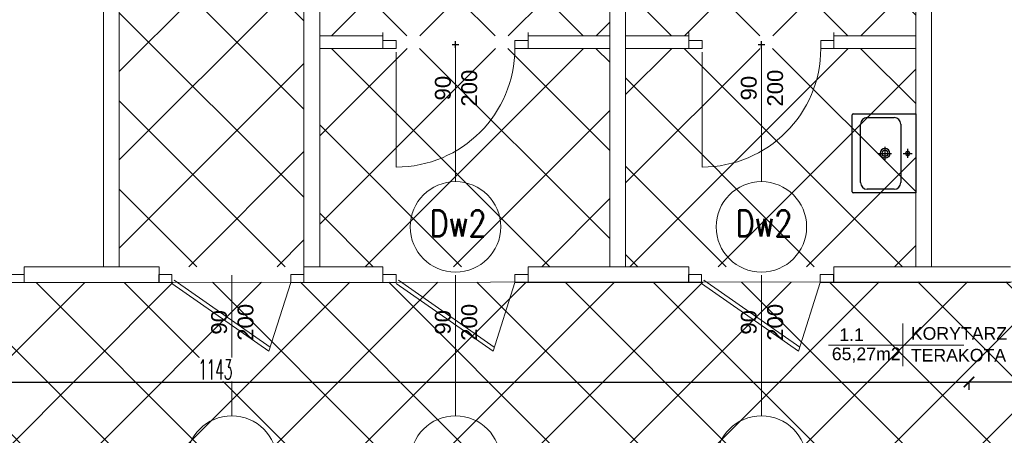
# Model space of a CAD drawing. Header units: millimetres. Extents: x -604189 to 881711, y -381903 to -7297.
# Tile 43 of 256: x -573972 to -566505, y -199566 to -196414. Entities that reach past the tile are written whole.
import ezdxf
from ezdxf.enums import TextEntityAlignment as Align

# ---------------------------------------------------------------- set-up
doc = ezdxf.new("R2010")
doc.units = ezdxf.units.MM
doc.header["$LTSCALE"] = 100
doc.linetypes.add('ACAD_ISO04W100', pattern=[30.5, 24, -3, 0.5, -3])
doc.layers.get('Defpoints').update_dxf_attribs({"color": 30})
for name, color, linetype, lineweight in [('2_gk', 111, 'Continuous', 18), ('drzwi', 72, 'Continuous', 20), ('Konstrukcja - Ściany zew_Nr_Pióra__1', 155, 'Continuous', 35), ('RCAD_wymiary', 7, 'Continuous', 18), ('strop osie', 80, 'ACAD_ISO04W100', 5), ('wym_50rz', 101, 'Continuous', 13), ('ściana', 7, 'Continuous', 40)]:
    doc.layers.add(name, color=color, linetype=linetype, lineweight=lineweight)
doc.layers.add('LC', color=3, linetype='Continuous')
doc.layers.add('OPIS', color=7, linetype='Continuous')
doc.styles.add('Arial', font='arial.ttf')
doc.styles.add('ARIAL_1', font='arial.ttf')
doc.styles.add('ROMANS', font='romans.shx', dxfattribs={"width": 0.8, "height": 10})
doc.styles.get("Standard").update_dxf_attribs({"font": 'romans.shx', "width": 0.5})
doc.dimstyles.new('1 50', dxfattribs={"dimtxt": 150, "dimasz": 80, "dimexe": 1, "dimexo": 1, "dimgap": 20, "dimtad": 1, "dimdec": 0, "dimlfac": 0.1, "dimtxsty": 'Standard', "dimblk": 'ARCHTICK', "dimcen": 200, "dimclrd": 2, "dimadec": 1, "dimazin": 0, "dimtfac": 1, "dimtdec": 0, "dimtmove": 0, "dimatfit": 3, "dimldrblk": 'ARCHTICK', "dimfxl": 120, "dimfxlon": 1, "dimtfill": 1, "dimarcsym": 0})
pattern_1 = [(45, (-296350.26, 111503), (-334.51454, 334.51454), []), (135, (-296350.26, 111503), (-334.51454, -334.51454), [])]

# ---------------------------------------------------------------- blocks, each defined once
blk = doc.blocks.new('opis_osi_circle')
at = {"linetype": 'ByBlock', "lineweight": -2}
blk.add_circle((0, 0), 34.95, dxfattribs=at)
blk = doc.blocks.new('dd02')
at = {"linetype": 'ByBlock'}
blk.add_lwpolyline([(3, 0), (90, 0)], dxfattribs=at)
at = {"color": 8, "linetype": 'ByBlock', "lineweight": 0}
blk.add_arc((0, 0), 90, 270, 0, dxfattribs=at)
blk = doc.blocks.new('def01')
at = {"layer": 'Defpoints', "linetype": 'Continuous'}
blk.add_lwpolyline([(2.5, 0), (-2.5, 0)], dxfattribs=at)
blk = doc.blocks.new('def02')
at = {"layer": 'Defpoints'}
blk.add_blockref('def01', (0, 0), dxfattribs=at)
at = {"layer": 'Defpoints', "rotation": 90}
blk.add_blockref('def01', (0, 0), dxfattribs=at)
blk = doc.blocks.new('dalu01')
at = {"ltscale": 3}
blk.add_lwpolyline([(3, 0), (3, -10), (-3, -10), (-3, 0)], dxfattribs=at)
blk = doc.blocks.new('d_90alu')
blk.add_blockref('dalu01', (-3, 0))
at = {"linetype": 'ByBlock'}
blk.add_blockref('dd02', (0, -10), dxfattribs=at)
at = {"xscale": -1, "rotation": 180}
blk.add_blockref('dalu01', (-3, -110), dxfattribs=at)
at = {"layer": 'Defpoints'}
blk.add_blockref('def02', (-3, -55), dxfattribs=at)
blk = doc.blocks.new('_ArchTick')
at = {"layer": 'strop osie', "color": 0, "const_width": 0.15}
blk.add_lwpolyline([(-0.5, -0.5), (0.5, 0.5)], dxfattribs=at)
blk = doc.blocks.new('*D3118')
at = {"layer": 'Defpoints', "color": 0, "linetype": 'ByBlock', "lineweight": 5, "transparency": 16777216}
for p in [(-566771.8, -199161.6), (-566771.8, -199276.3), (-551636.8, -199276.3)]:
    blk.add_point(p, dxfattribs=at)
at = {"layer": 'OPIS', "color": 0, "linetype": 'Continuous', "lineweight": -2, "transparency": 16777216}
for p, q in [((-566771.8, -199221.6), (-566771.8, -199160.6)), ((-551636.8, -199221.6), (-551636.8, -199160.6))]:
    blk.add_line(p, q, dxfattribs=at)
at = {"layer": 'OPIS', "color": 2, "lineweight": -2, "transparency": 16777216}
blk.add_line((-551636.8, -199161.6), (-566771.8, -199161.6), dxfattribs=at)
at = {"layer": 'OPIS', "color": 2, "linetype": 'ByBlock', "lineweight": -2, "transparency": 16777216, "xscale": 80, "yscale": 80, "zscale": 80, "rotation": 180}
blk.add_blockref('_ArchTick', (-566771.8, -199161.6), dxfattribs=at)
at = {"layer": 'OPIS', "color": 2, "linetype": 'ByBlock', "lineweight": -2, "transparency": 16777216, "xscale": 80, "yscale": 80, "zscale": 80}
blk.add_blockref('_ArchTick', (-551636.8, -199161.6), dxfattribs=at)
at = {"layer": 'OPIS', "color": 0, "linetype": 'ByBlock', "lineweight": 9, "transparency": 16777216, "insert": (-559204.3, -199066.6), "char_height": 150, "attachment_point": 5, "bg_fill": 3, "box_fill_scale": 1.1, "bg_fill_color": 256, "bg_fill_true_color": 13158600, "bg_fill_transparency": 0}
blk.add_mtext('1513', dxfattribs=at)
blk = doc.blocks.new('*D3119')
at = {"layer": 'Defpoints', "color": 0, "linetype": 'ByBlock', "lineweight": 5, "transparency": 16777216}
for p in [(-566771.8, -199161.6), (-566771.8, -199276.3), (-578203.7, -199307.2)]:
    blk.add_point(p, dxfattribs=at)
at = {"layer": 'OPIS', "color": 0, "linetype": 'Continuous', "lineweight": -2, "transparency": 16777216}
for p, q in [((-578203.7, -199221.6), (-578203.7, -199160.6)), ((-566771.8, -199221.6), (-566771.8, -199160.6))]:
    blk.add_line(p, q, dxfattribs=at)
at = {"layer": 'OPIS', "color": 2, "lineweight": -2, "transparency": 16777216}
blk.add_line((-578203.7, -199161.6), (-566771.8, -199161.6), dxfattribs=at)
at = {"layer": 'OPIS', "color": 2, "linetype": 'ByBlock', "lineweight": -2, "transparency": 16777216, "xscale": 80, "yscale": 80, "zscale": 80, "rotation": 180}
blk.add_blockref('_ArchTick', (-578203.7, -199161.6), dxfattribs=at)
at = {"layer": 'OPIS', "color": 2, "linetype": 'ByBlock', "lineweight": -2, "transparency": 16777216, "xscale": 80, "yscale": 80, "zscale": 80}
blk.add_blockref('_ArchTick', (-566771.8, -199161.6), dxfattribs=at)
at = {"layer": 'OPIS', "color": 0, "linetype": 'ByBlock', "lineweight": 9, "transparency": 16777216, "insert": (-572487.8, -199066.6), "char_height": 150, "attachment_point": 5, "bg_fill": 3, "box_fill_scale": 1.1, "bg_fill_color": 256, "bg_fill_true_color": 13158600, "bg_fill_transparency": 0}
blk.add_mtext('1143', dxfattribs=at)

msp = doc.modelspace()

# ---------------------------------------------------------------- hatches: boundary and pattern name
at = {"layer": 'OPIS', "linetype": 'ByBlock', "lineweight": 13}
h = msp.add_hatch(dxfattribs=at)
h.set_pattern_fill('ANSI37', color=0, scale=149)
h.set_pattern_definition(pattern_1)
h.paths.add_polyline_path([(-565846.6, -200148.4), (-566196.8, -200149.3), (-566196.8, -200157.4), (-566296.8, -200157.4), (-566296.8, -200149.6), (-566746.8, -200150.9), (-566746.8, -201168.3, -0.414214), (-566403.9, -201511.3, -1), (-567089.8, -201511.3, -0.414214), (-566746.8, -201168.3), (-566746.8, -200936.9, -0.267949), (-567196.8, -200157.4), (-567296.8, -200157.4), (-567296.8, -200152.4), (-567606.8, -200153.3), (-567606.8, -201603.3), (-567556.8, -201603.1), (-567556.8, -205257.4), (-565846.5, -205257.4)])
h.paths.add_polyline_path([(-551636.8, -198396.3), (-576656.8, -198407.4), (-576656.8, -193157.4), (-579836.8, -193157.4), (-579836.8, -200437.4), (-570846.8, -200437.4), (-570846.8, -200053.2), (-551636.8, -200037.4)])
h.paths.add_polyline_path([(-566819.5, -205014.1), (-566583.8, -205014.1), (-566583.8, -204789.1), (-566819.5, -204789.1)], flags=24)
h.paths.add_polyline_path([(-566959.3, -200828.7), (-566427.2, -200828.7), (-566427.2, -200603.7), (-566959.3, -200603.7)], flags=24)
h.paths.add_polyline_path([(-566792, -202497.9), (-566276.9, -202497.9), (-566276.9, -202398.5), (-566792, -202398.5)], flags=24)
h.paths.add_polyline_path([(-566792, -202387.9), (-565854.6, -202387.9), (-565854.6, -202288.5), (-566792, -202288.5)], flags=24)
h.paths.add_polyline_path([(-567194, -202505.3), (-566857.3, -202505.3), (-566857.3, -202389.9), (-567194, -202389.9)], flags=24)
h.paths.add_polyline_path([(-567153.4, -202393.6), (-566996.4, -202393.6), (-566996.4, -202295.6), (-567153.4, -202295.6)], flags=24)
h.paths.add_polyline_path([(-566516.5, -200627.5), (-566516.5, -200287.8), (-566964.3, -200287.8), (-566964.3, -200627.5)], flags=24)
at = {"layer": 'OPIS', "linetype": 'ByBlock', "lineweight": 9}
h = msp.add_hatch(dxfattribs=at)
h.set_pattern_fill('ANSI37', color=0, scale=149)
h.set_pattern_definition(pattern_1)
edge = h.paths.add_edge_path()
edge.add_line((-551636.8, -193157.4), (-552906.8, -193157.4))
edge.add_line((-552906.8, -193157.4), (-552906.8, -193187.4))
edge.add_line((-552906.8, -193187.4), (-554281.5, -193187.4))
edge.add_line((-554281.5, -193187.4), (-554281.5, -193407.4))
edge.add_line((-554281.5, -193407.4), (-554641.5, -193407.4))
edge.add_line((-554641.5, -193407.4), (-554891.8, -193407.4))
edge.add_line((-554891.8, -193407.4), (-555251.8, -193407.4))
edge.add_line((-555251.8, -193407.4), (-555252.2, -193157.4))
edge.add_line((-555252.2, -193157.4), (-555156.8, -193407.4))
edge.add_line((-555156.8, -193407.4), (-555156.8, -196074.4))
edge.add_line((-555156.8, -196074.4), (-555036.8, -196074.4))
edge.add_line((-555036.8, -196074.4), (-555036.8, -196674.4))
edge.add_line((-555036.8, -196674.4), (-555036.8, -197274.4))
edge.add_line((-555036.8, -197274.4), (-555636.8, -197274.4))
edge.add_line((-555636.8, -197274.4), (-555636.8, -198296.5))
edge.add_line((-555636.8, -198296.5), (-555036.8, -198294.9))
edge.add_line((-555036.8, -198294.9), (-555036.8, -198287.4))
edge.add_line((-555036.8, -198287.4), (-554936.8, -198287.4))
edge.add_line((-554936.8, -198287.4), (-554936.8, -198294.6))
edge.add_line((-554936.8, -198294.6), (-554486.8, -198293.3))
edge.add_line((-554486.8, -198293.3), (-554486.8, -198292.4))
edge.add_line((-554486.8, -198292.4), (-554486.8, -197276.6))
edge.add_arc((-554486.8, -196933.6), 342.9, 180, 270, ccw=False)
edge.add_arc((-554486.8, -196933.6), 342.9, 0, 180, ccw=False)
edge.add_arc((-554486.8, -196933.6), 342.9, -90, 0, ccw=False)
edge.add_line((-554486.8, -197276.6), (-554486.8, -197508))
edge.add_arc((-554936.8, -198287.4), 900, 0, 60, ccw=False)
edge.add_line((-554036.8, -198287.4), (-553936.8, -198287.4))
edge.add_line((-553936.8, -198287.4), (-553936.8, -198291.8))
edge.add_line((-553936.8, -198291.8), (-551636.8, -198285.4))
edge.add_line((-551636.8, -198285.4), (-551636.8, -193157.4))
edge = h.paths.add_edge_path(flags=17)
edge.add_arc((-555292.8, -194555.6), 64, 0, 360)
edge = h.paths.add_edge_path(flags=17)
edge.add_arc((-555292.8, -194795.6), 64, 0, 360)
edge = h.paths.add_edge_path(flags=17)
edge.add_arc((-555532.8, -194555.6), 64, 0, 360)
edge = h.paths.add_edge_path(flags=17)
edge.add_arc((-555532.8, -194795.6), 64, 0, 360)
edge = h.paths.add_edge_path(flags=16)
edge.add_arc((-555445.6, -195632.9), 122.2, 0, 360)
edge = h.paths.add_edge_path(flags=17)
edge.add_arc((-555445, -195755.2), 131.8, -179.70702, 0.29298, ccw=False)
edge.add_line((-555576.8, -195755.8), (-555577.4, -195633.6))
edge.add_arc((-555445.6, -195632.9), 131.8, 0.29298, 180.29298, ccw=False)
edge.add_line((-555313.7, -195632.2), (-555313.1, -195754.5))
edge = h.paths.add_edge_path(flags=16)
edge.add_line((-555354.6, -195832.7), (-555410.5, -195781.1))
edge.add_arc((-555444.2, -195895.3), 119, 73.54834, 77.25266)
edge.add_line((-555418, -195779.2), (-555400.5, -195791.1))
edge.add_arc((-555397.9, -195789.1), 3.2, 66.43696, 217.76376, ccw=False)
edge.add_arc((-555444.2, -195895.3), 119, 62.83618, 66.43696, ccw=False)
edge.add_line((-555389.9, -195789.4), (-555332.2, -195793.3))
edge.add_arc((-555445, -195755.2), 119, 319.37612, 341.30015, ccw=False)
edge = h.paths.add_edge_path(flags=0)
edge.add_arc((-555445.2, -195715.3), 16, 0, 360)
edge = h.paths.add_edge_path(flags=16)
edge.add_line((-555494.8, -195789.6), (-555556.5, -195794.4))
edge.add_arc((-555553.5, -195795.6), 3.2, 158.78891, 200.41697)
edge.add_arc((-555445, -195755.2), 119, 200.41697, 219.83636)
edge.add_arc((-555533.9, -195829.4), 3.2, 219.83636, 346.99268)
edge.add_line((-555530.8, -195830.1), (-555488.5, -195790.3))
edge.add_arc((-555491.6, -195789.6), 3.2, 346.99268, 539.55295)
edge = h.paths.add_edge_path(flags=16)
edge.add_arc((-555445, -195755.2), 119, 258.76397, 281.82198, ccw=False)
edge.add_line((-555468.1, -195871.9), (-555480.2, -195865.1))
edge.add_arc((-555483.3, -195864.5), 3.2, 250.66903, 348.88144, ccw=False)
edge.add_arc((-555445, -195755.2), 119, 229.64312, 250.66903, ccw=False)
edge.add_line((-555522, -195845.9), (-555468.7, -195779.6))
edge.add_arc((-555459.2, -195767.6), 15.4, -52.98283, 231.71657, ccw=False)
edge.add_arc((-555446.7, -195779.5), 3.2, 91.24277, 186.07434, ccw=False)
edge.add_arc((-555444.2, -195895.3), 119, 88.11241, 91.24277, ccw=False)
edge.add_line((-555440.3, -195776.3), (-555420.6, -195871.7))
h.paths.add_polyline_path([(-554267.2, -198154), (-554267.2, -197814.3), (-554714.9, -197814.3), (-554714.9, -198154)], flags=17)
h.paths.add_polyline_path([(-553792.6, -195548.1), (-553277.5, -195548.1), (-553277.5, -195448.8), (-553792.6, -195448.8)], flags=16)
h.paths.add_polyline_path([(-553792.6, -195438.1), (-553058.9, -195438.1), (-553058.9, -195338.8), (-553792.6, -195338.8)], flags=16)
h.paths.add_polyline_path([(-554194.6, -195555.6), (-553808.2, -195555.6), (-553808.2, -195440.2), (-554194.6, -195440.2)], flags=16)
h.paths.add_polyline_path([(-554154, -195443.9), (-553947.3, -195443.9), (-553947.3, -195345.8), (-554154, -195345.8)], flags=16)
h.paths.add_polyline_path([(-554256.5, -198154), (-554256.5, -197814.3), (-554704.3, -197814.3), (-554704.3, -198154)], flags=17)
h.paths.add_polyline_path([(-569496.8, -196631.6), (-571696.8, -196631.6), (-571696.8, -198287.4), (-569496.8, -198287.4)])
h.paths.add_polyline_path([(-567176.8, -196631.6), (-569376.8, -196631.6), (-569376.8, -198287.4), (-567176.8, -198287.4)])
h.paths.add_polyline_path([(-569376.8, -196535.6), (-567176.8, -196535.6), (-567176.8, -193157.4), (-569376.8, -193157.4)])
edge = h.paths.add_edge_path()
edge.add_arc((-571534.5, -195440.2), 50, 180, 270.00224)
edge.add_line((-571534.5, -195490.2), (-571329.5, -195490.2))
edge.add_arc((-571329.5, -195440.2), 50, 270.00087, 360)
edge.add_line((-571279.5, -195440.2), (-571279.5, -194996.2))
edge.add_arc((-571329.5, -194996.2), 50, 0, 90.00043)
edge.add_line((-571329.5, -194946.2), (-571534.5, -194946.2))
edge.add_arc((-571534.5, -194996.2), 50, 90.00087, 180)
edge.add_line((-571584.5, -194996.2), (-571584.5, -195440.2))
h.paths.add_polyline_path([(-571696.8, -196535.6), (-569496.8, -196535.6), (-569496.8, -193157.4), (-571696.8, -193157.4)])
edge = h.paths.add_edge_path()
edge.add_arc((-571945.7, -193388.7), 50, 0, 90.00043)
edge.add_line((-571945.7, -193338.7), (-572150.7, -193338.7))
edge.add_arc((-572150.7, -193388.7), 50, 90.00087, 180)
edge.add_line((-572200.7, -193388.7), (-572200.7, -193832.7))
edge.add_arc((-572150.7, -193832.7), 50, 180, 270.00224)
edge.add_line((-572150.7, -193882.7), (-571945.7, -193882.7))
edge.add_arc((-571945.7, -193832.7), 50, 270.00087, 360)
edge.add_line((-571895.7, -193832.7), (-571895.7, -193388.7))
h.paths.add_polyline_path([(-571816.8, -198287.4), (-571816.8, -193157.4), (-573216.8, -193157.4), (-573216.8, -198287.4)])

# ---------------------------------------------------------------- linework, layer by layer
at = {"color": 0, "linetype": 'ByBlock', "lineweight": 15}
for p, q in [((-571816.8, -198407.4), (-571816.8, -193157.4)), ((-571696.8, -198287.4), (-571696.8, -193157.4)), ((-571696.8, -198287.4), (-571696.8, -193157.4)), ((-571696.8, -198287.4), (-571696.8, -193157.4)), ((-569496.8, -198287.4), (-569496.8, -193157.4)), ((-569376.8, -198287.4), (-569376.8, -193157.4)), ((-567176.8, -193157.4), (-567176.8, -198287.4)), ((-567176.8, -193157.4), (-567176.8, -198287.4)), ((-567056.8, -193157.4), (-567056.8, -198287.4)), ((-567056.8, -193157.4), (-567056.8, -198287.4)), ((-573936.8, -198287.4), (-572913.5, -198287.4)), ((-571813.5, -198287.4), (-571216.8, -198287.4)), ((-570116.8, -198287.4), (-568896.8, -198287.4)), ((-567796.8, -198287.4), (-566456.8, -198287.4)), ((-573936.8, -198407.4), (-572913.5, -198407.4)), ((-571813.5, -198407.4), (-571216.8, -198407.4)), ((-570116.8, -198407.4), (-568896.8, -198407.4)), ((-567796.8, -198407.4), (-566456.8, -198407.4))]:
    msp.add_line(p, q, dxfattribs=at)
at = {"color": 0, "lineweight": 9}
for p, q in [((-570666.8, -196576.6), (-570666.8, -197642.5)), ((-568346.8, -196576.6), (-568346.8, -197642.5)), ((-572363.5, -198352.4), (-572363.5, -199418.3)), ((-570666.8, -198352.4), (-570666.8, -199418.3)), ((-568346.8, -198352.4), (-568346.8, -199418.3))]:
    msp.add_line(p, q, dxfattribs=at)
at = {"color": 0}
for p, q in [((-567649.9, -197127.9), (-567174.9, -197127.9)), ((-567174.9, -197127.9), (-567174.9, -197727.9)), ((-567657.9, -197719.9), (-567657.9, -197135.9)), ((-567594.9, -197649.9), (-567594.9, -197205.9)), ((-567544.9, -197155.9), (-567339.9, -197155.9)), ((-567289.9, -197205.9), (-567289.9, -197649.9)), ((-567174.9, -197727.9), (-567649.9, -197727.9)), ((-567339.9, -197699.9), (-567544.9, -197699.9))]:
    msp.add_line(p, q, dxfattribs=at)
for points in [[(-567372.8, -197427.9), (-567375.7, -197413.9), (-567383.6, -197402), (-567395.4, -197394.1), (-567409.4, -197391.3), (-567423.4, -197394.1), (-567435.3, -197402), (-567443.2, -197413.9), (-567446, -197427.9)], [(-567372.8, -197427.9), (-567375.7, -197441.9), (-567383.6, -197453.7), (-567395.4, -197461.6), (-567409.4, -197464.5), (-567423.4, -197461.6), (-567435.3, -197453.7), (-567443.2, -197441.9), (-567446, -197427.9)], [(-567386.6, -197427.9), (-567388.4, -197419.1), (-567393.3, -197411.7), (-567400.7, -197406.8), (-567409.4, -197405), (-567418.2, -197406.8), (-567425.6, -197411.7), (-567430.5, -197419.2), (-567432.3, -197427.9)], [(-567386.6, -197427.9), (-567388.4, -197436.6), (-567393.3, -197444), (-567400.7, -197448.9), (-567409.4, -197450.7), (-567418.2, -197449), (-567425.6, -197444), (-567430.5, -197436.6), (-567432.3, -197427.9)]]:
    msp.add_lwpolyline(points, dxfattribs=at)
msp.add_lwpolyline([(-567237.6, -197445.4), (-567225.3, -197440.2), (-567220.1, -197427.9), (-567225.3, -197415.5), (-567237.6, -197410.4), (-567250, -197415.5), (-567255.1, -197427.9), (-567250, -197440.2)], close=True, dxfattribs=at)
for centre, radius, start, end in [((-567649.9, -197135.9), 8, 90, 180), ((-567544.9, -197205.9), 50, 90, 180), ((-567339.9, -197205.9), 50, 0, 90), ((-567544.9, -197649.9), 50, 180, 270), ((-567339.9, -197649.9), 50, 270, 0), ((-567649.9, -197719.9), 8, 180, 270)]:
    msp.add_arc(centre, radius, start, end, dxfattribs=at)
at = {"layer": '2_gk', "color": 0}
for points in [[(-571216.8, -196631.6), (-571216.8, -196511.6)], [(-570116.8, -196631.6), (-570116.8, -196511.6)], [(-568896.8, -196631.6), (-568896.8, -196511.6)], [(-567796.8, -196631.6), (-567796.8, -196511.6)], [(-573936.8, -198407.4), (-573936.8, -198287.4)], [(-572913.5, -198407.4), (-572913.5, -198287.4)], [(-571216.8, -198407.4), (-571216.8, -198287.4)], [(-570116.8, -198407.4), (-570116.8, -198287.4)], [(-568896.8, -198407.4), (-568896.8, -198287.4)], [(-567796.8, -198407.4), (-567796.8, -198287.4)]]:
    msp.add_lwpolyline(points, dxfattribs=at)
at = {"layer": 'Defpoints', "color": 0}
for p, q in [((-567458.2, -197427.9), (-567360.7, -197427.9)), ((-567409.4, -197476.6), (-567409.4, -197379.1)), ((-567272.6, -197427.9), (-567202.6, -197427.9)), ((-567237.6, -197462.9), (-567237.6, -197392.9))]:
    msp.add_line(p, q, dxfattribs=at)
at = {"layer": 'Konstrukcja - Ściany zew_Nr_Pióra__1', "color": 0, "linetype": 'Continuous', "lineweight": 15}
for p, q in [((-571216.8, -196535.6), (-571696.8, -196535.6)), ((-569496.8, -196535.6), (-570116.8, -196535.6)), ((-568896.8, -196535.6), (-569376.8, -196535.6)), ((-567176.8, -196535.6), (-567796.8, -196535.6)), ((-571696.8, -196631.6), (-571216.8, -196631.6)), ((-570216.8, -196631.6), (-569496.8, -196631.6)), ((-569376.8, -196631.6), (-568896.8, -196631.6)), ((-567796.8, -196631.6), (-567176.8, -196631.6))]:
    msp.add_line(p, q, dxfattribs=at)
at = {"layer": 'OPIS', "color": 0, "linetype": 'ByBlock', "lineweight": 18}
for p, q in [((-572799.7, -198390), (-572072.6, -198897.3)), ((-571099.7, -198390), (-570372.6, -198897.3)), ((-568783, -198390), (-568055.9, -198897.3)), ((-572816.8, -198414.6), (-572082.1, -198927.2)), ((-572082.1, -198927.2), (-571916.8, -198407.4)), ((-571116.8, -198414.6), (-570382.1, -198927.2)), ((-570382.1, -198927.2), (-570216.8, -198407.4)), ((-568800.1, -198414.6), (-568065.4, -198927.2)), ((-568065.4, -198927.2), (-567900.1, -198407.4))]:
    msp.add_line(p, q, dxfattribs=at)
at = {"layer": 'OPIS', "color": 0, "lineweight": 5}
msp.add_lwpolyline([(-579836.8, -193157.4), (-576656.8, -193157.4), (-576656.8, -198407.4), (-551636.8, -198396.3), (-551636.8, -200037.4), (-570846.8, -200053.2)], dxfattribs=at)
at = {"layer": 'OPIS', "color": 0, "linetype": 'ByBlock', "lineweight": 18}
for points in [[(-572916.8, -198407.4), (-572916.8, -198347.4), (-572816.8, -198347.4), (-572816.8, -198407.4)], [(-571916.8, -198407.4), (-571916.8, -198347.4), (-571816.8, -198347.4), (-571816.8, -198407.4)], [(-571216.8, -198407.4), (-571216.8, -198347.4), (-571116.8, -198347.4), (-571116.8, -198407.4)], [(-570216.8, -198407.4), (-570216.8, -198347.4), (-570116.8, -198347.4), (-570116.8, -198407.4)], [(-568900.1, -198407.4), (-568900.1, -198347.4), (-568800.1, -198347.4), (-568800.1, -198407.4)], [(-567900.1, -198407.4), (-567900.1, -198347.4), (-567800.1, -198347.4), (-567800.1, -198407.4)]]:
    msp.add_lwpolyline(points, close=True, dxfattribs=at)
at = {"layer": 'ściana', "color": 0, "lineweight": 15}
for p, q in [((-573336.8, -198287.4), (-573336.8, -193157.4)), ((-573216.8, -198287.4), (-573216.8, -193157.4)), ((-571816.8, -198287.4), (-571816.8, -193157.4))]:
    msp.add_line(p, q, dxfattribs=at)
at = {"layer": 'ściana', "color": 0, "lineweight": 18}
for p, q in [((-567273.2, -198716.9), (-567273.4, -199042.5)), ((-567838.3, -198881.9), (-566811.3, -198881.9))]:
    msp.add_line(p, q, dxfattribs=at)

# ---------------------------------------------------------------- block references
at = {"layer": 'drzwi', "color": 0}
for p, xscale, yscale, zscale, rotation in [((-571216.8, -196631.6), -10, 10, 10, 89.99999999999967), ((-568896.8, -196631.6), -10, 10, 10, 89.99999999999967), ((-575036.9, -198348.4), 9.999999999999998, 9.999999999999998, 9.999999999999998, 90.05111885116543)]:
    msp.add_blockref('d_90alu', p, dxfattribs=dict(at, xscale=xscale, yscale=yscale, zscale=zscale, rotation=rotation))
at = {"layer": 'wym_50rz', "color": 0, "linetype": 'ByBlock', "lineweight": 20, "xscale": 9.81334601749, "yscale": 9.81334601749, "zscale": 9.81334601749, "rotation": 270}
for p in [(-570666.8, -197985.4), (-568346.8, -197985.4), (-572363.5, -199761.3), (-570666.8, -199761.3), (-568346.8, -199761.3)]:
    msp.add_blockref('opis_osi_circle', p, dxfattribs=at)

# ---------------------------------------------------------------- texts
at = {"layer": 'LC', "color": 0, "style": 'ARIAL_1'}
for s, p in [('1.1', (-567756.2, -198850.3)), ('KORYTARZ', (-567213.7, -198841.4)), ('65,27m2', (-567812.8, -198996.3)), ('TERAKOTA', (-567213.9, -199006.4))]:
    msp.add_text(s, height=96, dxfattribs=at).set_placement(p)
at = {"layer": 'RCAD_wymiary', "color": 0, "char_height": 120, "width": 4395.861, "attachment_point": 2, "rotation": 90, "style": 'Arial'}
for insert in [(-570823, -196933.4), (-568503, -196933.4), (-572519.7, -198709.2), (-570823, -198709.2), (-568503, -198709.2)]:
    msp.add_mtext('{\\C1;90\\P200}', dxfattribs=dict(at, insert=insert))
at = {"layer": 'wym_50rz', "color": 0, "linetype": 'ByBlock', "lineweight": 20, "style": 'ROMANS', "width": 0.8}
for p in [(-570647.5, -197958.9), (-568327.5, -197958.9)]:
    msp.add_text('Dw2', height=200, dxfattribs=at).set_placement(p, align=Align.MIDDLE_CENTER)

# ---------------------------------------------------------------- next in the draw order: dimensions: what is measured, and where the dimension line sits
at = {"layer": 'OPIS', "color": 116, "linetype": 'ByBlock', "lineweight": 9, "true_color": 0x136734}
dim = msp.add_linear_dim(base=(-566771.8249474, -199161.6270991), p1=(-551636.8249474, -199276.2736161), p2=(-566771.8249474, -199276.2736161), dimstyle='1 50', override={"dimfxl": 60, "dimarcsym": 1}, dxfattribs=at)
dim.commit()
dim.dimension.update_dxf_attribs({"geometry": '*D3118', "text_midpoint": (-559204.3249474, -199066.6270991)})

# ---------------------------------------------------------------- next in the draw order: dimensions: what is measured, and where the dimension line sits
dim = msp.add_linear_dim(base=(-566771.8, -199161.6), p1=(-578203.7, -199307.2), p2=(-566771.8, -199276.3), dimstyle='1 50', override={"dimfxl": 60, "dimarcsym": 1}, dxfattribs=at)
dim.commit()
dim.dimension.update_dxf_attribs({"geometry": '*D3119', "text_midpoint": (-572487.8, -199066.6)})

doc.saveas('drawing.dxf')
